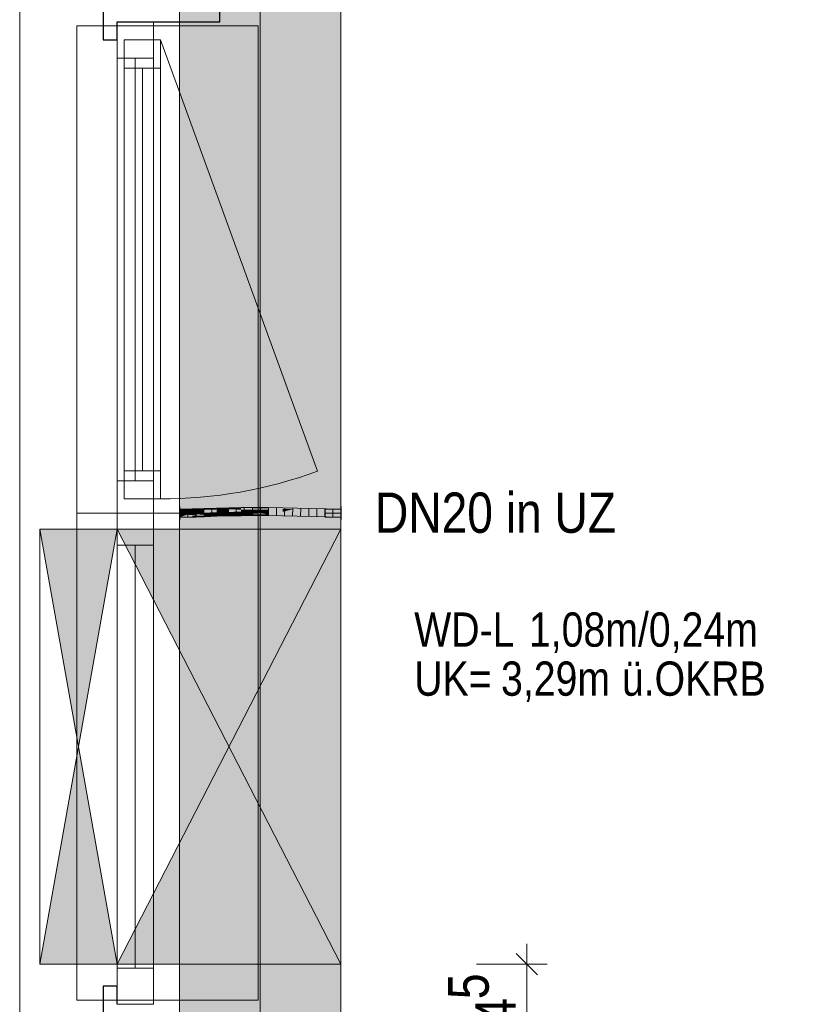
# Model space of a CAD drawing. Extents: x -1920 to 300, y 62 to 656.
# Tile 42 of 60: x -1822 to -1802, y 357 to 381. Entities that reach past the tile are written whole.
import ezdxf
from ezdxf.lldxf.tags import DXFTag

# ---------------------------------------------------------------- set-up
doc = ezdxf.new("R2010")
doc.units = 0
doc.layers.get('0').update_dxf_attribs({"lineweight": 35})
for name, color, linetype, lineweight, true_color in [('30 -33 Aussenwände- 7 Fassade_ Elemente', 7, 'Continuous', 9, 0x00aacc), ('30 -34 Innenwände- 11 Durchbruch', 4, 'Continuous', 9, 0x00ffff), ('30 -35 Decken- 1 Konstruktion-Träger- Stahlbeton', 7, 'grob-A06G9HJG8I', 13, 0x33aa00), ('70 -76 Bemaßung- 2 Allgemein', 9, 'Continuous', 5, 0x808080), ('E_Leerrohr 20', 7, 'Continuous', 13, 0xcc0099), ('E_Leerrohr 20-Shading', 7, 'Continuous', 13, 0xcc0099)]:
    doc.layers.add(name, color=color, linetype=linetype, lineweight=lineweight, true_color=true_color)
doc.layers.add('70 -71 Achsen- 1 Gebäudeachsen', color=7, linetype='STRICHPUNKT2-A06G9HJF8I', lineweight=18)
doc.layers.add('Detailelementbeschriftung', color=7, linetype='Continuous', lineweight=9)
doc.layers.add('iwb_Schraffur_Unterzug', color=7, linetype='Continuous', lineweight=5, true_color=0xffffcc, plot=False)
doc.styles.get("Standard").update_dxf_attribs({"font": 'ARIALN.TTF'})
tags = doc.linetypes.add('grob-A06G9HJG8I', pattern=[14, 3, -8, 3]).pattern_tags.tags
tags[8:9] = [DXFTag(74, 4), DXFTag(75, 0), DXFTag(340, '0'), DXFTag(46, 0.0), DXFTag(50, 0.0), DXFTag(44, 0.0), DXFTag(45, 0.0)]
tags[6:7] = [DXFTag(74, 4), DXFTag(75, 0), DXFTag(340, '0'), DXFTag(46, 0.0), DXFTag(50, 0.0), DXFTag(44, 0.0), DXFTag(45, 0.0)]
tags[4:5] = [DXFTag(74, 4), DXFTag(75, 0), DXFTag(340, '0'), DXFTag(46, 0.0), DXFTag(50, 0.0), DXFTag(44, 0.0), DXFTag(45, 0.0)]
tags = doc.linetypes.add('STRICHPUNKT2', pattern=[12.7, 6.35, -3.175, 0, -3.175]).pattern_tags.tags
tags[10:11] = [DXFTag(74, 4), DXFTag(75, 0), DXFTag(340, '0'), DXFTag(46, 0.0), DXFTag(50, 0.0), DXFTag(44, 0.0), DXFTag(45, 0.0)]
tags[8:9] = [DXFTag(74, 4), DXFTag(75, 0), DXFTag(340, '0'), DXFTag(46, 0.0), DXFTag(50, 0.0), DXFTag(44, 0.0), DXFTag(45, 0.0)]
tags[6:7] = [DXFTag(74, 4), DXFTag(75, 0), DXFTag(340, '0'), DXFTag(46, 0.0), DXFTag(50, 0.0), DXFTag(44, 0.0), DXFTag(45, 0.0)]
tags[4:5] = [DXFTag(74, 4), DXFTag(75, 0), DXFTag(340, '0'), DXFTag(46, 0.0), DXFTag(50, 0.0), DXFTag(44, 0.0), DXFTag(45, 0.0)]
tags = doc.linetypes.add('STRICHPUNKT2-A06G9HJF8I', pattern=[12.7, 6.35, -3.175, 0, -3.175]).pattern_tags.tags
tags[10:11] = [DXFTag(74, 4), DXFTag(75, 0), DXFTag(340, '0'), DXFTag(46, 0.0), DXFTag(50, 0.0), DXFTag(44, 0.0), DXFTag(45, 0.0)]
tags[8:9] = [DXFTag(74, 4), DXFTag(75, 0), DXFTag(340, '0'), DXFTag(46, 0.0), DXFTag(50, 0.0), DXFTag(44, 0.0), DXFTag(45, 0.0)]
tags[6:7] = [DXFTag(74, 4), DXFTag(75, 0), DXFTag(340, '0'), DXFTag(46, 0.0), DXFTag(50, 0.0), DXFTag(44, 0.0), DXFTag(45, 0.0)]
tags[4:5] = [DXFTag(74, 4), DXFTag(75, 0), DXFTag(340, '0'), DXFTag(46, 0.0), DXFTag(50, 0.0), DXFTag(44, 0.0), DXFTag(45, 0.0)]

# ---------------------------------------------------------------- blocks, each defined once
blk = doc.blocks.new('Shading-A06G9GZ98I', base_point=(-1816.303, 368.803))
at = {"layer": 'E_Leerrohr 20-Shading', "color": 223, "true_color": 0xc67fb4}
for points in [[(-1817.521, 368.866), (-1817.522, 368.895), (-1817.825, 368.865), (-1817.825, 368.892)], [(-1817.825, 368.864), (-1817.825, 368.863), (-1817.521, 368.866)], [(-1817.218, 368.872), (-1817.219, 368.902), (-1817.521, 368.866), (-1817.522, 368.895)], [(-1817.521, 368.866), (-1817.218, 368.872), (-1817.521, 368.866), (-1817.218, 368.872)], [(-1816.914, 368.881), (-1816.915, 368.911), (-1817.218, 368.872), (-1817.219, 368.902)], [(-1816.909, 368.711), (-1816.91, 368.74), (-1817.214, 368.702), (-1817.214, 368.731)], [(-1816.915, 368.911), (-1816.914, 368.881), (-1816.694, 368.917), (-1816.694, 368.909)], [(-1816.694, 368.909), (-1816.914, 368.881), (-1816.694, 368.888)], [(-1816.909, 368.711), (-1816.692, 368.717), (-1816.91, 368.74), (-1816.693, 368.746)], [(-1816.694, 368.909), (-1816.61, 368.92), (-1816.694, 368.917)], [(-1816.609, 368.893), (-1816.61, 368.92), (-1816.694, 368.889), (-1816.694, 368.909)], [(-1816.609, 368.891), (-1816.609, 368.893), (-1816.694, 368.888), (-1816.694, 368.889)], [(-1816.694, 368.888), (-1816.609, 368.89), (-1816.609, 368.891)], [(-1816.693, 368.746), (-1816.693, 368.734), (-1816.606, 368.749), (-1816.605, 368.739)], [(-1816.693, 368.734), (-1816.692, 368.717), (-1816.605, 368.739), (-1816.605, 368.72)], [(-1816.305, 368.906), (-1816.305, 368.927), (-1816.609, 368.893), (-1816.61, 368.92)], [(-1816.609, 368.891), (-1816.305, 368.901), (-1816.609, 368.893), (-1816.305, 368.906)], [(-1816.609, 368.89), (-1816.305, 368.898), (-1816.609, 368.891), (-1816.305, 368.901)], [(-1816.302, 368.752), (-1816.302, 368.756), (-1816.605, 368.739), (-1816.606, 368.749)], [(-1816.605, 368.72), (-1816.301, 368.727), (-1816.605, 368.739), (-1816.302, 368.752)], [(-1815.999, 368.912), (-1815.999, 368.931), (-1816.305, 368.906), (-1816.305, 368.927)], [(-1816.305, 368.901), (-1815.999, 368.906), (-1816.305, 368.906), (-1815.999, 368.912)], [(-1816.305, 368.898), (-1815.999, 368.902), (-1816.305, 368.901), (-1815.999, 368.906)], [(-1815.999, 368.758), (-1815.999, 368.76), (-1816.302, 368.752), (-1816.302, 368.756)], [(-1816.301, 368.727), (-1815.999, 368.731), (-1816.302, 368.752), (-1815.999, 368.758)], [(-1815.999, 368.912), (-1815.816, 368.911), (-1815.999, 368.931), (-1815.816, 368.93)], [(-1815.999, 368.906), (-1815.636, 368.905), (-1815.999, 368.912), (-1815.636, 368.91)], [(-1815.999, 368.902), (-1815.636, 368.9), (-1815.999, 368.906), (-1815.636, 368.905)], [(-1815.999, 368.76), (-1815.999, 368.758), (-1815.819, 368.759), (-1815.819, 368.757)], [(-1815.999, 368.758), (-1815.999, 368.731), (-1815.819, 368.757), (-1815.819, 368.73)], [(-1815.819, 368.759), (-1815.819, 368.757), (-1815.637, 368.757), (-1815.637, 368.755)], [(-1815.637, 368.759), (-1815.819, 368.759), (-1815.637, 368.757), (-1815.819, 368.759)], [(-1815.819, 368.757), (-1815.819, 368.73), (-1815.637, 368.755), (-1815.638, 368.729)], [(-1815.816, 368.911), (-1815.636, 368.91), (-1815.816, 368.93), (-1815.635, 368.929)], [(-1815.638, 368.729), (-1815.276, 368.723), (-1815.637, 368.755), (-1815.276, 368.745)], [(-1815.276, 368.745), (-1815.276, 368.752), (-1815.637, 368.755), (-1815.637, 368.759)], [(-1815.273, 368.898), (-1815.272, 368.923), (-1815.636, 368.91), (-1815.635, 368.929)], [(-1815.636, 368.905), (-1815.273, 368.897), (-1815.636, 368.91), (-1815.273, 368.898)], [(-1815.636, 368.9), (-1815.273, 368.893), (-1815.636, 368.905), (-1815.273, 368.897)], [(-1814.915, 368.713), (-1814.914, 368.742), (-1815.276, 368.723), (-1815.276, 368.752)], [(-1814.91, 368.886), (-1814.909, 368.913), (-1815.273, 368.897), (-1815.272, 368.923)], [(-1815.273, 368.897), (-1815.273, 368.893), (-1815.208, 368.895), (-1815.023, 368.887)], [(-1815.208, 368.895), (-1815.055, 368.888), (-1814.91, 368.886), (-1814.91, 368.884)], [(-1814.552, 368.703), (-1814.551, 368.733), (-1814.915, 368.713), (-1814.914, 368.742)], [(-1814.548, 368.875), (-1814.547, 368.903), (-1814.91, 368.886), (-1814.909, 368.913)], [(-1814.91, 368.884), (-1814.548, 368.874), (-1814.91, 368.886), (-1814.548, 368.875)], [(-1814.186, 368.866), (-1814.186, 368.896), (-1814.548, 368.875), (-1814.547, 368.903)], [(-1814.548, 368.874), (-1814.186, 368.866), (-1814.548, 368.875)], [(-1813.825, 368.863), (-1813.825, 368.892), (-1814.186, 368.866), (-1814.186, 368.896)], [(-1817.825, 368.692), (-1817.519, 368.697), (-1817.825, 368.722), (-1817.519, 368.724)], [(-1817.825, 368.692), (-1817.519, 368.695), (-1817.519, 368.697)], [(-1817.214, 368.702), (-1817.214, 368.731), (-1817.519, 368.695), (-1817.519, 368.724)], [(-1814.189, 368.696), (-1814.188, 368.725), (-1814.552, 368.703), (-1814.551, 368.733)], [(-1813.825, 368.692), (-1813.825, 368.722), (-1814.189, 368.696), (-1814.188, 368.725)]]:
    blk.add_solid(points, dxfattribs=at)
at = {"layer": 'E_Leerrohr 20-Shading', "color": 231, "true_color": 0xe17fc9}
for points in [[(-1817.52, 368.795), (-1817.521, 368.866), (-1817.825, 368.792), (-1817.825, 368.863)], [(-1817.667, 368.793), (-1817.52, 368.795), (-1817.825, 368.792)], [(-1817.825, 368.79), (-1817.667, 368.793), (-1817.825, 368.792)], [(-1817.825, 368.79), (-1817.825, 368.788), (-1817.731, 368.792), (-1817.646, 368.791)], [(-1817.586, 368.776), (-1817.646, 368.791), (-1817.825, 368.778), (-1817.825, 368.788)], [(-1817.52, 368.759), (-1817.586, 368.776), (-1817.825, 368.763), (-1817.825, 368.778)], [(-1817.825, 368.763), (-1817.825, 368.722), (-1817.52, 368.759), (-1817.519, 368.724)], [(-1817.731, 368.792), (-1817.646, 368.791), (-1817.667, 368.793), (-1817.553, 368.793)], [(-1817.553, 368.793), (-1817.52, 368.794), (-1817.667, 368.793), (-1817.52, 368.795)], [(-1817.52, 368.794), (-1817.646, 368.791), (-1817.52, 368.791)], [(-1817.52, 368.791), (-1817.646, 368.791), (-1817.52, 368.776), (-1817.586, 368.776)], [(-1817.586, 368.776), (-1817.52, 368.759), (-1817.52, 368.776)], [(-1817.216, 368.802), (-1817.218, 368.872), (-1817.52, 368.795), (-1817.521, 368.866)], [(-1817.216, 368.795), (-1817.216, 368.802), (-1817.52, 368.793), (-1817.52, 368.794)], [(-1817.216, 368.802), (-1817.216, 368.802), (-1817.52, 368.794), (-1817.52, 368.795)], [(-1817.216, 368.786), (-1817.216, 368.795), (-1817.52, 368.791), (-1817.52, 368.793)], [(-1817.216, 368.786), (-1817.52, 368.791), (-1817.215, 368.773), (-1817.52, 368.776)], [(-1817.52, 368.776), (-1817.52, 368.759), (-1817.215, 368.773), (-1817.215, 368.755)], [(-1817.52, 368.759), (-1817.519, 368.724), (-1817.215, 368.755), (-1817.214, 368.731)], [(-1816.912, 368.811), (-1816.914, 368.881), (-1817.216, 368.802), (-1817.218, 368.872)], [(-1817.216, 368.801), (-1817.067, 368.796), (-1816.912, 368.811), (-1816.911, 368.798)], [(-1817.216, 368.801), (-1816.912, 368.811), (-1817.216, 368.802)], [(-1817.067, 368.796), (-1817.216, 368.801), (-1817.216, 368.795)], [(-1816.911, 368.792), (-1817.067, 368.796), (-1817.216, 368.786), (-1817.216, 368.795)], [(-1816.911, 368.792), (-1817.216, 368.786), (-1816.911, 368.78)], [(-1816.911, 368.78), (-1817.216, 368.786), (-1816.911, 368.769), (-1817.215, 368.773)], [(-1817.215, 368.773), (-1817.215, 368.755), (-1816.911, 368.769), (-1816.91, 368.75)], [(-1817.214, 368.731), (-1816.91, 368.74), (-1817.215, 368.755), (-1816.91, 368.75)], [(-1817.067, 368.796), (-1816.911, 368.792), (-1816.911, 368.798)], [(-1816.912, 368.811), (-1816.693, 368.817), (-1816.914, 368.881), (-1816.694, 368.888)], [(-1816.743, 368.799), (-1816.693, 368.817), (-1816.911, 368.798), (-1816.912, 368.811)], [(-1816.777, 368.787), (-1816.743, 368.799), (-1816.911, 368.792), (-1816.911, 368.798)], [(-1816.777, 368.787), (-1816.911, 368.792), (-1816.804, 368.777), (-1816.911, 368.78)], [(-1816.804, 368.777), (-1816.911, 368.78), (-1816.83, 368.768), (-1816.911, 368.769)], [(-1816.911, 368.769), (-1816.91, 368.75), (-1816.83, 368.768), (-1816.883, 368.749)], [(-1816.91, 368.75), (-1816.91, 368.74), (-1816.883, 368.749)], [(-1816.883, 368.749), (-1816.91, 368.74), (-1816.693, 368.746)], [(-1816.88, 368.751), (-1816.883, 368.749), (-1816.611, 368.753), (-1816.606, 368.749)], [(-1816.606, 368.749), (-1816.883, 368.749), (-1816.693, 368.746)], [(-1816.628, 368.766), (-1816.83, 368.768), (-1816.611, 368.753), (-1816.88, 368.751)], [(-1816.804, 368.777), (-1816.83, 368.768), (-1816.638, 368.774), (-1816.628, 368.766)], [(-1816.638, 368.774), (-1816.65, 368.783), (-1816.804, 368.777), (-1816.777, 368.787)], [(-1816.777, 368.787), (-1816.65, 368.783), (-1816.743, 368.799), (-1816.671, 368.8)], [(-1816.671, 368.8), (-1816.693, 368.817), (-1816.743, 368.799)], [(-1816.694, 368.888), (-1816.694, 368.886), (-1816.609, 368.89), (-1816.609, 368.884)], [(-1816.694, 368.886), (-1816.693, 368.817), (-1816.609, 368.884), (-1816.608, 368.82)], [(-1816.607, 368.818), (-1816.608, 368.82), (-1816.693, 368.817)], [(-1816.607, 368.8), (-1816.607, 368.818), (-1816.671, 368.8), (-1816.693, 368.817)], [(-1816.607, 368.797), (-1816.607, 368.8), (-1816.67, 368.799), (-1816.671, 368.8)], [(-1816.65, 368.783), (-1816.606, 368.782), (-1816.67, 368.799), (-1816.607, 368.797)], [(-1816.606, 368.782), (-1816.65, 368.783), (-1816.606, 368.773), (-1816.638, 368.774)], [(-1816.606, 368.773), (-1816.638, 368.774), (-1816.606, 368.766), (-1816.628, 368.766)], [(-1816.606, 368.766), (-1816.628, 368.766), (-1816.606, 368.753), (-1816.611, 368.753)], [(-1816.611, 368.753), (-1816.606, 368.749), (-1816.606, 368.753)], [(-1816.304, 368.879), (-1816.305, 368.898), (-1816.609, 368.884), (-1816.609, 368.89)], [(-1816.608, 368.82), (-1816.303, 368.827), (-1816.609, 368.884), (-1816.304, 368.879)], [(-1816.303, 368.82), (-1816.303, 368.827), (-1816.607, 368.818), (-1816.608, 368.82)], [(-1816.303, 368.82), (-1816.607, 368.818), (-1816.303, 368.803), (-1816.607, 368.8)], [(-1816.303, 368.803), (-1816.607, 368.8), (-1816.302, 368.785), (-1816.607, 368.797)], [(-1816.607, 368.797), (-1816.606, 368.782), (-1816.302, 368.785), (-1816.302, 368.773)], [(-1816.302, 368.773), (-1816.606, 368.782), (-1816.302, 368.768), (-1816.606, 368.773)], [(-1816.302, 368.768), (-1816.606, 368.773), (-1816.302, 368.763), (-1816.606, 368.766)], [(-1816.302, 368.763), (-1816.606, 368.766), (-1816.302, 368.756), (-1816.606, 368.753)], [(-1816.606, 368.753), (-1816.606, 368.749), (-1816.302, 368.756)], [(-1815.999, 368.876), (-1815.999, 368.902), (-1816.304, 368.879), (-1816.305, 368.898)], [(-1816.304, 368.879), (-1816.303, 368.828), (-1815.999, 368.876), (-1815.999, 368.834)], [(-1816.303, 368.828), (-1816.303, 368.827), (-1815.999, 368.834), (-1815.999, 368.831)], [(-1815.999, 368.821), (-1815.999, 368.831), (-1816.303, 368.82), (-1816.303, 368.827)], [(-1815.999, 368.821), (-1816.303, 368.82), (-1815.999, 368.804), (-1816.303, 368.803)], [(-1815.999, 368.804), (-1816.303, 368.803), (-1815.999, 368.774), (-1816.302, 368.785)], [(-1815.999, 368.774), (-1816.302, 368.785), (-1815.999, 368.767), (-1816.302, 368.774)], [(-1816.302, 368.774), (-1816.302, 368.773), (-1815.999, 368.767), (-1815.999, 368.764)], [(-1816.067, 368.766), (-1816.302, 368.773), (-1816.302, 368.768)], [(-1816.11, 368.761), (-1815.999, 368.764), (-1816.302, 368.768), (-1816.067, 368.766)], [(-1816.11, 368.761), (-1816.302, 368.768), (-1816.302, 368.763)], [(-1816.302, 368.756), (-1816.11, 368.761), (-1816.302, 368.763)], [(-1815.999, 368.76), (-1816.11, 368.761), (-1816.302, 368.756)], [(-1815.999, 368.76), (-1815.999, 368.764), (-1816.11, 368.761)], [(-1815.636, 368.877), (-1815.636, 368.9), (-1815.999, 368.876), (-1815.999, 368.902)], [(-1815.999, 368.876), (-1815.999, 368.831), (-1815.817, 368.877), (-1815.817, 368.83)], [(-1815.999, 368.821), (-1815.817, 368.83), (-1815.999, 368.831)], [(-1815.817, 368.83), (-1815.999, 368.821), (-1815.818, 368.82)], [(-1815.898, 368.804), (-1815.999, 368.821), (-1815.999, 368.804)], [(-1815.818, 368.82), (-1815.999, 368.821), (-1815.818, 368.804), (-1815.898, 368.804)], [(-1815.999, 368.774), (-1815.898, 368.804), (-1815.999, 368.804)], [(-1815.999, 368.774), (-1815.741, 368.766), (-1815.898, 368.804), (-1815.681, 368.766)], [(-1815.999, 368.774), (-1815.999, 368.767), (-1815.666, 368.764), (-1815.637, 368.759)], [(-1815.999, 368.767), (-1815.999, 368.764), (-1815.637, 368.759)], [(-1815.637, 368.759), (-1815.999, 368.764), (-1815.819, 368.759)], [(-1815.999, 368.764), (-1815.999, 368.76), (-1815.819, 368.759)], [(-1815.637, 368.766), (-1815.637, 368.803), (-1815.681, 368.766), (-1815.898, 368.804)], [(-1815.817, 368.83), (-1815.818, 368.82), (-1815.637, 368.828), (-1815.637, 368.819)], [(-1815.637, 368.803), (-1815.637, 368.819), (-1815.818, 368.804), (-1815.818, 368.82)], [(-1815.817, 368.83), (-1815.637, 368.829), (-1815.817, 368.877), (-1815.636, 368.877)], [(-1815.637, 368.828), (-1815.637, 368.829), (-1815.817, 368.83)], [(-1815.741, 368.766), (-1815.666, 368.764), (-1815.681, 368.766)], [(-1815.637, 368.763), (-1815.637, 368.766), (-1815.666, 368.764), (-1815.681, 368.766)], [(-1815.666, 368.764), (-1815.637, 368.759), (-1815.637, 368.763)], [(-1815.636, 368.877), (-1815.637, 368.829), (-1815.273, 368.882), (-1815.274, 368.825)], [(-1815.274, 368.821), (-1815.274, 368.823), (-1815.637, 368.828), (-1815.637, 368.829)], [(-1815.637, 368.829), (-1815.274, 368.823), (-1815.274, 368.825)], [(-1815.637, 368.819), (-1815.275, 368.814), (-1815.637, 368.828), (-1815.274, 368.821)], [(-1815.637, 368.819), (-1815.637, 368.803), (-1815.275, 368.814), (-1815.275, 368.801)], [(-1815.275, 368.771), (-1815.275, 368.801), (-1815.637, 368.766), (-1815.637, 368.803)], [(-1815.276, 368.752), (-1815.275, 368.771), (-1815.637, 368.763), (-1815.637, 368.766)], [(-1815.273, 368.882), (-1815.273, 368.893), (-1815.636, 368.877), (-1815.636, 368.9)], [(-1815.275, 368.771), (-1815.276, 368.752), (-1814.913, 368.778), (-1814.914, 368.742)], [(-1815.275, 368.814), (-1814.912, 368.807), (-1815.274, 368.821), (-1814.912, 368.812)], [(-1815.275, 368.814), (-1815.275, 368.801), (-1814.912, 368.807), (-1814.912, 368.799)], [(-1814.912, 368.799), (-1815.275, 368.801), (-1814.913, 368.778), (-1815.275, 368.771)], [(-1815.274, 368.823), (-1815.023, 368.887), (-1815.273, 368.882)], [(-1815.274, 368.823), (-1814.912, 368.813), (-1815.023, 368.887), (-1814.91, 368.884)], [(-1814.912, 368.812), (-1814.912, 368.813), (-1815.274, 368.821), (-1815.274, 368.823)], [(-1815.023, 368.887), (-1815.273, 368.893), (-1815.273, 368.882)], [(-1814.913, 368.778), (-1814.914, 368.742), (-1814.55, 368.785), (-1814.551, 368.733)], [(-1814.55, 368.796), (-1814.912, 368.799), (-1814.55, 368.785), (-1814.913, 368.778)], [(-1814.549, 368.803), (-1814.548, 368.874), (-1814.912, 368.813), (-1814.91, 368.884)], [(-1814.55, 368.801), (-1814.549, 368.803), (-1814.912, 368.807), (-1814.912, 368.813)], [(-1814.912, 368.807), (-1814.912, 368.799), (-1814.55, 368.801), (-1814.55, 368.796)], [(-1814.55, 368.785), (-1814.551, 368.733), (-1814.187, 368.79), (-1814.188, 368.725)], [(-1814.187, 368.796), (-1814.549, 368.803), (-1814.55, 368.801)], [(-1814.55, 368.801), (-1814.55, 368.796), (-1814.187, 368.796), (-1814.187, 368.793)], [(-1814.187, 368.793), (-1814.55, 368.796), (-1814.187, 368.79), (-1814.55, 368.785)], [(-1814.187, 368.796), (-1814.186, 368.866), (-1814.549, 368.803), (-1814.548, 368.874)], [(-1814.187, 368.79), (-1814.188, 368.725), (-1813.825, 368.792), (-1813.825, 368.722)], [(-1813.825, 368.792), (-1813.825, 368.863), (-1814.187, 368.796), (-1814.186, 368.866)], [(-1813.825, 368.792), (-1814.187, 368.796), (-1814.187, 368.793)], [(-1814.187, 368.793), (-1814.187, 368.79), (-1813.825, 368.792)]]:
    blk.add_solid(points, dxfattribs=at)
blk = doc.blocks.new('Shading-A06G9GZB8I', base_point=(-1813.825, 368.792))
at = {"layer": 'E_Leerrohr 20-Shading', "color": 213, "true_color": 0xd67fc0}
for points in [[(-1814.219, 368.892), (-1814.219, 368.792), (-1813.825, 368.892), (-1813.825, 368.792)], [(-1813.825, 368.792), (-1814.219, 368.792), (-1813.825, 368.692), (-1814.219, 368.698)], [(-1813.819, 368.957), (-1813.825, 368.957), (-1813.819, 368.903), (-1813.825, 368.903)], [(-1813.825, 368.903), (-1813.825, 368.792), (-1813.819, 368.903), (-1813.819, 368.792)], [(-1813.819, 368.792), (-1813.825, 368.792), (-1813.819, 368.746), (-1813.825, 368.746)], [(-1813.819, 368.746), (-1813.825, 368.746), (-1813.819, 368.738), (-1813.825, 368.738)], [(-1813.825, 368.738), (-1813.825, 368.627), (-1813.819, 368.738), (-1813.819, 368.627)], [(-1814.219, 368.698), (-1814.219, 368.692), (-1813.825, 368.692)]]:
    blk.add_solid(points, dxfattribs=at)
blk = doc.blocks.new('Shading-A06G9GZD8I', base_point=(-1817.825, 368.877))
at = {"layer": 'E_Leerrohr 20-Shading', "color": 213, "true_color": 0xd67fc0}
for points in [[(-1817.825, 368.91), (-1817.825, 368.957), (-1817.831, 368.91), (-1817.831, 368.957)], [(-1817.831, 368.91), (-1817.831, 368.906), (-1817.825, 368.91), (-1817.825, 368.906)], [(-1817.831, 368.906), (-1817.831, 368.879), (-1817.825, 368.906), (-1817.825, 368.879)], [(-1817.831, 368.792), (-1817.825, 368.792), (-1817.831, 368.879), (-1817.825, 368.879)], [(-1817.825, 368.77), (-1817.825, 368.792), (-1817.831, 368.77), (-1817.831, 368.792)], [(-1817.831, 368.757), (-1817.825, 368.757), (-1817.831, 368.77), (-1817.825, 368.77)], [(-1817.831, 368.757), (-1817.831, 368.744), (-1817.825, 368.757), (-1817.825, 368.744)], [(-1817.825, 368.744), (-1817.831, 368.744), (-1817.825, 368.723), (-1817.831, 368.723)], [(-1817.784, 368.879), (-1817.825, 368.892), (-1817.825, 368.877)], [(-1817.825, 368.892), (-1817.784, 368.879), (-1817.521, 368.892)], [(-1817.825, 368.877), (-1817.825, 368.808), (-1817.784, 368.879), (-1817.554, 368.804)], [(-1817.825, 368.808), (-1817.825, 368.799), (-1817.554, 368.804), (-1817.52, 368.792)], [(-1817.548, 368.793), (-1817.825, 368.799), (-1817.641, 368.792), (-1817.825, 368.795)], [(-1817.825, 368.795), (-1817.825, 368.792), (-1817.641, 368.792)], [(-1817.825, 368.79), (-1817.825, 368.751), (-1817.52, 368.792), (-1817.654, 368.749)], [(-1817.825, 368.79), (-1817.52, 368.792), (-1817.825, 368.791), (-1817.641, 368.792)], [(-1817.641, 368.792), (-1817.825, 368.792), (-1817.825, 368.791)], [(-1817.825, 368.751), (-1817.825, 368.692), (-1817.654, 368.749)], [(-1817.51, 368.697), (-1817.431, 368.745), (-1817.825, 368.692), (-1817.654, 368.749)], [(-1817.784, 368.879), (-1817.431, 368.892), (-1817.521, 368.892)], [(-1817.431, 368.892), (-1817.784, 368.879), (-1817.431, 368.802), (-1817.554, 368.804)], [(-1817.52, 368.792), (-1817.654, 368.749), (-1817.431, 368.792), (-1817.431, 368.745)], [(-1817.52, 368.792), (-1817.548, 368.793), (-1817.641, 368.792)], [(-1817.554, 368.804), (-1817.52, 368.792), (-1817.431, 368.802), (-1817.431, 368.792)], [(-1817.431, 368.7), (-1817.431, 368.745), (-1817.51, 368.697)], [(-1817.831, 368.723), (-1817.831, 368.627), (-1817.825, 368.723), (-1817.825, 368.627)], [(-1817.51, 368.697), (-1817.825, 368.692), (-1817.64, 368.692)], [(-1817.518, 368.692), (-1817.51, 368.697), (-1817.64, 368.692)], [(-1817.431, 368.697), (-1817.431, 368.7), (-1817.518, 368.692), (-1817.51, 368.697)], [(-1817.518, 368.692), (-1817.431, 368.692), (-1817.431, 368.697)]]:
    blk.add_solid(points, dxfattribs=at)
blk = doc.blocks.new('Referenz-A06G9HJH8I', base_point=(-1905.787, 86.892))
at = {"layer": '30 -33 Aussenwände- 7 Fassade_ Elemente', "color": 0, "linetype": 'Continuous', "ltscale": 0.13}
for p, q in [((-1821.801, 353.842), (-1821.801, 434.942)), ((-1813.831, 433.392), (-1813.831, 355.392)), ((-1819.381, 368.792), (-1819.381, 380.992)), ((-1819.381, 380.992), (-1818.481, 380.992)), ((-1818.481, 380.992), (-1818.481, 368.792)), ((-1819.206, 369.142), (-1819.206, 380.542)), ((-1819.206, 380.542), (-1818.306, 380.542)), ((-1818.306, 380.542), (-1818.306, 369.142)), ((-1818.306, 369.142), (-1819.206, 369.142)), ((-1819.381, 356.592), (-1819.381, 368.792)), ((-1819.381, 368.792), (-1818.481, 368.792)), ((-1818.481, 368.792), (-1818.481, 356.592)), ((-1818.481, 356.592), (-1819.381, 356.592))]:
    blk.add_line(p, q, dxfattribs=at)
at = {"layer": '30 -33 Aussenwände- 7 Fassade_ Elemente', "color": 0, "linetype": 'Continuous', "lineweight": -2, "ltscale": 0.25}
for p, q in [((-1819.731, 382.642), (-1819.731, 380.542)), ((-1816.831, 380.992), (-1816.831, 382.192)), ((-1819.381, 380.992), (-1816.831, 380.992)), ((-1819.381, 380.542), (-1819.381, 380.992)), ((-1819.731, 380.542), (-1819.381, 380.542)), ((-1819.731, 357.042), (-1819.731, 355.392)), ((-1819.381, 357.042), (-1819.731, 357.042)), ((-1819.381, 356.592), (-1819.381, 357.042))]:
    blk.add_line(p, q, dxfattribs=at)
at = {"layer": '30 -33 Aussenwände- 7 Fassade_ Elemente', "color": 0, "linetype": 'Continuous', "lineweight": 18, "ltscale": 0.18}
for p, q in [((-1819.381, 380.092), (-1819.381, 380.992)), ((-1819.381, 380.992), (-1818.481, 380.992)), ((-1818.481, 380.992), (-1818.481, 380.092)), ((-1819.206, 380.542), (-1818.306, 380.542)), ((-1819.206, 379.842), (-1819.206, 380.542)), ((-1818.306, 380.542), (-1818.306, 379.842)), ((-1818.481, 380.092), (-1819.381, 380.092)), ((-1818.931, 380.092), (-1818.931, 369.592)), ((-1818.306, 379.842), (-1819.206, 379.842)), ((-1818.756, 369.842), (-1818.756, 379.842)), ((-1819.206, 369.142), (-1819.206, 369.842)), ((-1819.206, 369.842), (-1818.306, 369.842)), ((-1818.306, 369.842), (-1818.306, 369.142)), ((-1819.381, 369.592), (-1818.481, 369.592)), ((-1819.381, 368.792), (-1819.381, 369.592)), ((-1818.481, 369.592), (-1818.481, 368.792)), ((-1818.306, 369.142), (-1819.206, 369.142)), ((-1819.381, 367.992), (-1819.381, 368.792)), ((-1819.381, 368.792), (-1818.481, 368.792)), ((-1818.481, 368.792), (-1818.481, 367.992)), ((-1818.481, 367.992), (-1819.381, 367.992)), ((-1818.931, 367.992), (-1818.931, 357.492)), ((-1819.381, 357.492), (-1818.481, 357.492)), ((-1819.381, 356.592), (-1819.381, 357.492)), ((-1818.481, 357.492), (-1818.481, 356.592)), ((-1818.481, 356.592), (-1819.381, 356.592))]:
    blk.add_line(p, q, dxfattribs=at)
at = {"layer": '30 -33 Aussenwände- 7 Fassade_ Elemente', "color": 0}
for p, q in [((-1820.381, 380.892), (-1819.381, 380.892)), ((-1820.381, 368.792), (-1820.381, 380.892)), ((-1818.481, 380.892), (-1819.381, 380.892)), ((-1819.381, 380.892), (-1819.381, 380.092)), ((-1818.481, 380.092), (-1818.481, 380.892)), ((-1815.881, 380.892), (-1818.481, 380.892)), ((-1815.881, 368.792), (-1815.881, 380.892)), ((-1819.381, 369.592), (-1819.381, 380.092)), ((-1819.381, 380.092), (-1818.481, 380.092)), ((-1818.931, 380.092), (-1818.931, 369.592)), ((-1818.481, 380.092), (-1818.481, 369.592)), ((-1819.381, 368.792), (-1819.381, 369.592)), ((-1818.481, 369.592), (-1819.381, 369.592)), ((-1818.481, 369.592), (-1818.481, 368.792)), ((-1820.381, 356.692), (-1820.381, 368.792)), ((-1819.381, 368.792), (-1820.381, 368.792)), ((-1818.481, 368.792), (-1819.381, 368.792)), ((-1819.381, 368.792), (-1819.381, 367.992)), ((-1818.481, 368.792), (-1815.881, 368.792)), ((-1818.481, 367.992), (-1818.481, 368.792)), ((-1815.881, 356.692), (-1815.881, 368.792)), ((-1819.381, 367.992), (-1818.481, 367.992)), ((-1819.381, 357.492), (-1819.381, 367.992)), ((-1818.931, 367.992), (-1818.931, 357.492)), ((-1818.481, 367.992), (-1818.481, 357.492)), ((-1819.381, 356.692), (-1819.381, 357.492)), ((-1818.481, 357.492), (-1819.381, 357.492)), ((-1818.481, 357.492), (-1818.481, 356.692)), ((-1819.381, 356.692), (-1820.381, 356.692)), ((-1818.481, 356.692), (-1819.381, 356.692)), ((-1818.481, 356.692), (-1815.881, 356.692))]:
    blk.add_line(p, q, dxfattribs=at)
at = {"layer": '30 -33 Aussenwände- 7 Fassade_ Elemente', "color": 0, "linetype": 'grob-A06G9HJG8I', "ltscale": 0.13}
blk.add_line((-1818.306, 380.542), (-1814.407, 369.83), dxfattribs=at)
blk.add_ellipse((-1818.306, 380.542), major_axis=(0, -11.4), ratio=1, start_param=0, end_param=0.349066, dxfattribs=at)
at = {"layer": '30 -34 Innenwände- 11 Durchbruch', "color": 0, "linetype": 'Continuous', "ltscale": 0.13}
for p, q in [((-1821.301, 368.392), (-1819.381, 368.392)), ((-1819.381, 368.392), (-1821.301, 357.592)), ((-1819.381, 357.592), (-1821.301, 368.392)), ((-1821.301, 357.592), (-1821.301, 368.392)), ((-1821.301, 368.392), (-1819.381, 357.592)), ((-1819.381, 368.392), (-1821.301, 357.592)), ((-1819.381, 357.592), (-1819.381, 368.392)), ((-1819.381, 368.392), (-1813.831, 357.592)), ((-1813.831, 368.392), (-1819.381, 357.592)), ((-1819.381, 368.392), (-1813.831, 368.392)), ((-1813.831, 368.392), (-1819.381, 357.592)), ((-1813.831, 357.592), (-1819.381, 368.392)), ((-1819.381, 357.592), (-1819.381, 368.392)), ((-1813.831, 357.592), (-1813.831, 368.392)), ((-1821.301, 357.592), (-1819.381, 357.592)), ((-1819.381, 357.592), (-1813.831, 357.592))]:
    blk.add_line(p, q, dxfattribs=at)
at = {"layer": '30 -34 Innenwände- 11 Durchbruch', "color": 0, "lineweight": 0}
for points in [[(-1820.341, 362.992), (-1821.301, 368.392), (-1820.341, 368.392)], [(-1820.341, 362.992), (-1820.341, 368.392), (-1819.381, 368.392)], [(-1816.606, 362.992), (-1819.381, 368.392), (-1816.606, 368.392)], [(-1816.606, 362.992), (-1816.606, 368.392), (-1813.831, 368.392)], [(-1820.341, 357.592), (-1821.301, 357.592), (-1820.341, 362.992)], [(-1820.341, 357.592), (-1820.341, 362.992), (-1819.381, 357.592)], [(-1816.606, 357.592), (-1819.381, 357.592), (-1816.606, 362.992)], [(-1816.606, 357.592), (-1816.606, 362.992), (-1813.831, 357.592)]]:
    blk.add_solid(points, dxfattribs=at)
at = {"layer": '30 -35 Decken- 1 Konstruktion-Träger- Stahlbeton', "color": 0}
for p, q in [((-1817.831, 433.642), (-1817.831, 242.642)), ((-1813.831, 433.642), (-1813.831, 242.642))]:
    blk.add_line(p, q, dxfattribs=at)
at = {"layer": '70 -71 Achsen- 1 Gebäudeachsen', "color": 0, "linetype": 'STRICHPUNKT2-A06G9HJF8I', "ltscale": 0.18}
blk.add_line((-1815.831, 590.612), (-1815.831, 90.892), dxfattribs=at)
at = {"layer": '70 -76 Bemaßung- 2 Allgemein', "color": 0, "linetype": 'Continuous', "ltscale": 0.13}
for p, q in [((-1809.208, 358.092), (-1809.208, 357.062)), ((-1810.458, 357.592), (-1808.708, 357.592)), ((-1809.208, 355.673), (-1809.208, 357.062))]:
    blk.add_line(p, q, dxfattribs=at)
at = {"layer": '70 -76 Bemaßung- 2 Allgemein', "color": 0, "linetype": 'Continuous', "lineweight": 20, "ltscale": 0.2}
blk.add_line((-1809.473, 357.858), (-1808.943, 357.327), dxfattribs=at)
at = {"layer": '30 -34 Innenwände- 11 Durchbruch', "color": 0, "linetype": 'Continuous', "ltscale": 0.13, "char_height": 0.85, "attachment_point": 1}
for s, insert in [('{\\fArial Narrow;WD-L}', (-1812.006, 366.324)), ('{\\fArial Narrow;1,08m/0,24m}', (-1809.159, 366.324)), ('{\\fArial Narrow;UK=}', (-1812.006, 365.106)), ('{\\fArial Narrow;3,29m}', (-1809.851, 365.106)), ('{\\fArial Narrow;ü.OKRB}', (-1806.852, 365.106))]:
    blk.add_mtext(s, dxfattribs=dict(at, insert=insert))
at = {"layer": '70 -76 Bemaßung- 2 Allgemein', "color": 0, "linetype": 'Continuous', "ltscale": 0.13, "char_height": 1.00689, "attachment_point": 1, "rotation": 90}
for s, insert in [('{\\fArial Narrow;5}', (-1811.164, 356.719)), ('{\\fArial Narrow;24}', (-1810.492, 355.469))]:
    blk.add_mtext(s, dxfattribs=dict(at, insert=insert))
blk = doc.blocks.new('Referenz-A06G9HJJ8I', base_point=(-1817.831, 154.592))
at = {"layer": 'iwb_Schraffur_Unterzug', "linetype": 'Continuous', "ltscale": 0.13}
blk.add_solid([(-1817.831, 242.642), (-1817.831, 546.142), (-1813.831, 242.642), (-1813.831, 546.142)], dxfattribs=at)
blk = doc.blocks.new('Flexrohr-A06G9ICT8I', base_point=(-1817.825, 368.692))
at = {"color": 0, "linetype": 'ByBlock', "lineweight": -2, "ltscale": 0.13}
for p, q in [((-1817.522, 368.895), (-1817.825, 368.892)), ((-1817.825, 368.892), (-1817.825, 368.692)), ((-1817.824, 368.886), (-1817.824, 368.698)), ((-1817.625, 368.888), (-1817.623, 368.7)), ((-1817.219, 368.902), (-1817.522, 368.895)), ((-1817.426, 368.891), (-1817.422, 368.703)), ((-1817.226, 368.896), (-1817.221, 368.708)), ((-1816.915, 368.911), (-1817.219, 368.902)), ((-1817.027, 368.901), (-1817.021, 368.713)), ((-1816.61, 368.92), (-1816.915, 368.911)), ((-1816.827, 368.907), (-1816.821, 368.719)), ((-1816.627, 368.913), (-1816.622, 368.725)), ((-1816.305, 368.927), (-1816.61, 368.92)), ((-1816.426, 368.918), (-1816.422, 368.73)), ((-1815.999, 368.931), (-1816.305, 368.927)), ((-1816.226, 368.922), (-1816.223, 368.734)), ((-1816.025, 368.925), (-1816.024, 368.737)), ((-1815.635, 368.929), (-1815.999, 368.931)), ((-1815.824, 368.924), (-1815.825, 368.736)), ((-1815.272, 368.923), (-1815.635, 368.929)), ((-1815.623, 368.923), (-1815.625, 368.735)), ((-1815.423, 368.919), (-1815.426, 368.731)), ((-1814.909, 368.913), (-1815.272, 368.923)), ((-1815.222, 368.915), (-1815.226, 368.727)), ((-1815.022, 368.91), (-1815.027, 368.722)), ((-1814.547, 368.903), (-1814.909, 368.913)), ((-1814.822, 368.905), (-1814.827, 368.717)), ((-1814.622, 368.899), (-1814.627, 368.711)), ((-1814.186, 368.896), (-1814.547, 368.903)), ((-1814.423, 368.895), (-1814.427, 368.707)), ((-1814.223, 368.89), (-1814.226, 368.702)), ((-1813.825, 368.892), (-1814.186, 368.896)), ((-1814.024, 368.888), (-1814.025, 368.7)), ((-1813.825, 368.892), (-1813.825, 368.692)), ((-1817.519, 368.695), (-1817.825, 368.692)), ((-1817.213, 368.702), (-1817.519, 368.695)), ((-1816.909, 368.711), (-1817.213, 368.702)), ((-1816.605, 368.72), (-1816.909, 368.711)), ((-1816.301, 368.727), (-1816.605, 368.72)), ((-1815.999, 368.731), (-1816.301, 368.727)), ((-1815.638, 368.729), (-1815.999, 368.731)), ((-1815.277, 368.723), (-1815.638, 368.729)), ((-1814.915, 368.713), (-1815.277, 368.723)), ((-1814.552, 368.703), (-1814.915, 368.713)), ((-1814.189, 368.696), (-1814.552, 368.703)), ((-1813.825, 368.692), (-1814.189, 368.696))]:
    blk.add_line(p, q, dxfattribs=at)
blk = doc.blocks.new('Einzeiliger Text-A06G9ICV8I', base_point=(-1812.98, 368.302))
at = {"color": 0, "lineweight": -2, "insert": (-1812.98, 369.302), "char_height": 1, "attachment_point": 1}
blk.add_mtext('{\\fArial Narrow;DN20 in UZ}', dxfattribs=at)
blk = doc.blocks.new('Enddeckel-A06G9ICX8I', base_point=(-1817.831, 368.627))
at = {"color": 0, "linetype": 'ByBlock', "lineweight": -2, "ltscale": 0.13}
for p, q in [((-1817.825, 368.957), (-1817.831, 368.957)), ((-1817.831, 368.861), (-1817.831, 368.957)), ((-1817.831, 368.724), (-1817.831, 368.861)), ((-1817.825, 368.861), (-1817.825, 368.957)), ((-1817.431, 368.892), (-1817.825, 368.892)), ((-1817.825, 368.834), (-1817.825, 368.892)), ((-1817.825, 368.724), (-1817.825, 368.861)), ((-1817.825, 368.751), (-1817.825, 368.834)), ((-1817.825, 368.692), (-1817.825, 368.751)), ((-1817.431, 368.834), (-1817.431, 368.892)), ((-1817.431, 368.751), (-1817.431, 368.834)), ((-1817.431, 368.692), (-1817.431, 368.751)), ((-1817.831, 368.627), (-1817.831, 368.724)), ((-1817.831, 368.627), (-1817.825, 368.627)), ((-1817.825, 368.627), (-1817.825, 368.724)), ((-1817.825, 368.692), (-1817.431, 368.692))]:
    blk.add_line(p, q, dxfattribs=at)
at = {"color": 0, "linetype": 'STRICHPUNKT2', "lineweight": 5, "ltscale": 0.13}
blk.add_line((-1817.825, 368.792), (-1817.431, 368.792), dxfattribs=at)
blk = doc.blocks.new('Enddeckel-A06G9ICZ8I', base_point=(-1814.219, 368.627))
at = {"color": 0, "linetype": 'ByBlock', "lineweight": -2, "ltscale": 0.13}
for p, q in [((-1813.825, 368.892), (-1814.219, 368.892)), ((-1814.219, 368.892), (-1814.219, 368.834)), ((-1814.219, 368.834), (-1814.219, 368.751)), ((-1814.219, 368.751), (-1814.219, 368.692)), ((-1813.819, 368.957), (-1813.825, 368.957)), ((-1813.825, 368.957), (-1813.825, 368.861)), ((-1813.825, 368.892), (-1813.825, 368.834)), ((-1813.825, 368.861), (-1813.825, 368.724)), ((-1813.825, 368.834), (-1813.825, 368.751)), ((-1813.825, 368.751), (-1813.825, 368.692)), ((-1813.819, 368.957), (-1813.819, 368.861)), ((-1813.819, 368.861), (-1813.819, 368.724)), ((-1814.219, 368.692), (-1813.825, 368.692)), ((-1813.825, 368.724), (-1813.825, 368.627)), ((-1813.825, 368.627), (-1813.819, 368.627)), ((-1813.819, 368.724), (-1813.819, 368.627))]:
    blk.add_line(p, q, dxfattribs=at)
at = {"color": 0, "linetype": 'STRICHPUNKT2', "lineweight": 5, "ltscale": 0.13}
blk.add_line((-1813.825, 368.792), (-1814.219, 368.792), dxfattribs=at)

msp = doc.modelspace()

# ---------------------------------------------------------------- block references
at = {"color": 8, "lineweight": 25, "ltscale": 0.25, "true_color": 0x808080}
for name, p in [('Referenz-A06G9HJH8I', (-1905.787, 86.892)), ('Referenz-A06G9HJJ8I', (-1817.831, 154.592))]:
    msp.add_blockref(name, p, dxfattribs=at)
at = {"layer": 'Detailelementbeschriftung', "ltscale": 0.13}
msp.add_blockref('Einzeiliger Text-A06G9ICV8I', (-1812.98, 368.302), dxfattribs=at)
at = {"layer": 'E_Leerrohr 20'}
for name, p in [('Shading-A06G9GZD8I', (-1817.825, 368.877)), ('Shading-A06G9GZ98I', (-1816.303, 368.803)), ('Shading-A06G9GZB8I', (-1813.825, 368.792))]:
    msp.add_blockref(name, p, dxfattribs=at)
at = {"layer": 'E_Leerrohr 20', "ltscale": 0.13}
for name, p in [('Enddeckel-A06G9ICX8I', (-1817.831, 368.627)), ('Flexrohr-A06G9ICT8I', (-1817.825, 368.692)), ('Enddeckel-A06G9ICZ8I', (-1814.219, 368.627))]:
    msp.add_blockref(name, p, dxfattribs=at)

doc.saveas('drawing.dxf')
